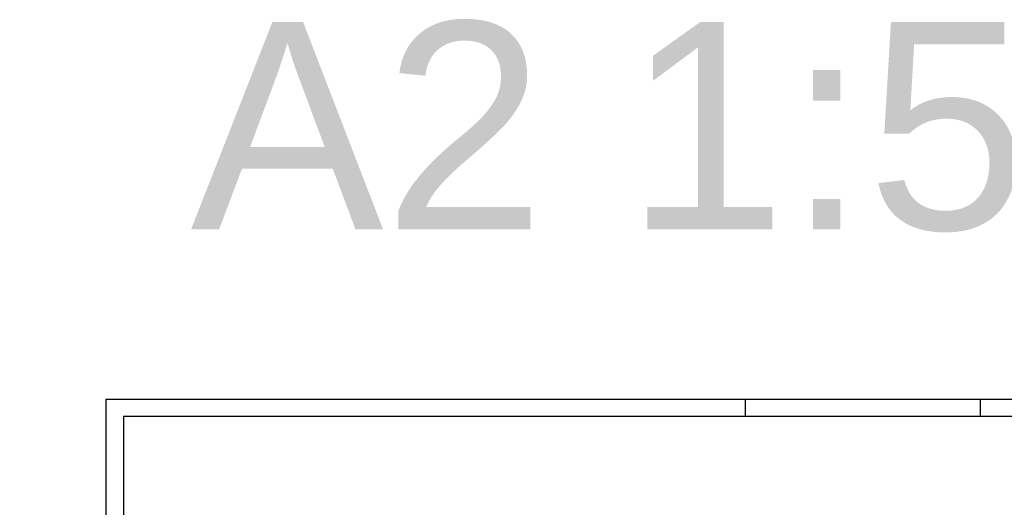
# Model space of a CAD drawing. Header units: millimetres. Extents: x 64838 to 107664, y -36848 to 0.
# Tile 12 of 109: x 68877 to 70301, y -34034 to -33329. Entities that reach past the tile are written whole.
import ezdxf

# ---------------------------------------------------------------- set-up
doc = ezdxf.new("R2010")
doc.units = ezdxf.units.MM
doc.layers.add('e-cad_opisy', color=7, linetype='Continuous')
doc.layers.add('OPIS', color=7, linetype='Continuous', lineweight=5)
doc.styles.get("Standard").update_dxf_attribs({"font": 'arial.ttf'})

# ---------------------------------------------------------------- blocks, each defined once
blk = doc.blocks.new('A2_poziom')
at = {"ltscale": 0.8}
for p, q in [((210, 415), (210, 420)), ((278, 415), (278, 420))]:
    blk.add_line(p, q, dxfattribs=at)
for points in [[(0, 0), (0, 297), (25, 297), (25, 420), (594, 420), (594, 0)], [(30, 5), (589, 5), (589, 415), (30, 415)]]:
    blk.add_lwpolyline(points, close=True)

msp = doc.modelspace()

# ---------------------------------------------------------------- block references
at = {"layer": 'e-cad_opisy', "ltscale": 2, "xscale": 5, "yscale": 5, "zscale": 5}
msp.add_blockref('A2_poziom', (68877.19, -35977.82), dxfattribs=at)

# ---------------------------------------------------------------- texts
at = {"layer": 'OPIS', "insert": (69846.5, -33484.76), "char_height": 300, "width": 1945.3033, "attachment_point": 5, "line_spacing_factor": 0.857143}
msp.add_mtext('{\\fArial|b0|i0|c0|p34;A2 1:50}', dxfattribs=at)

doc.saveas('drawing.dxf')
